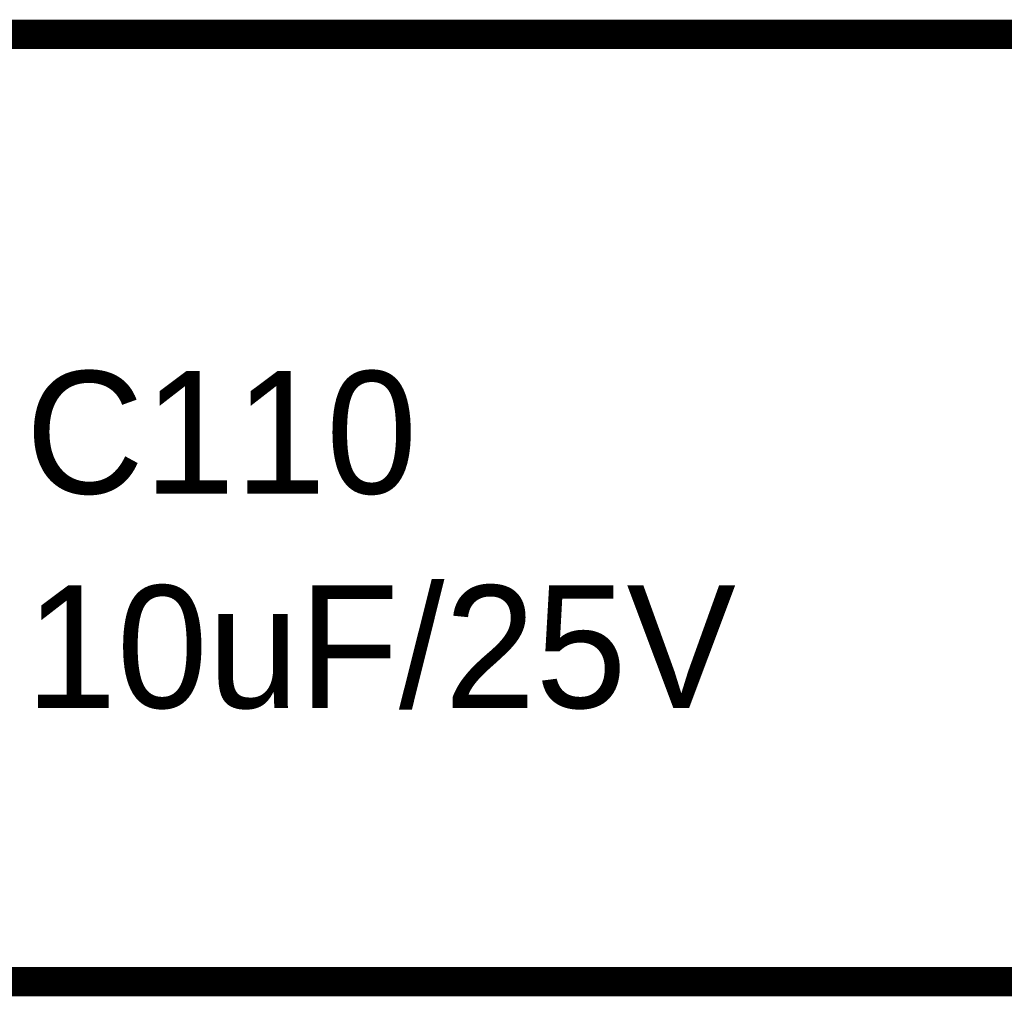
# Model space of a CAD drawing. Header units: inches. Extents: x 0 to 292, y 0 to 193.
# Tile 179 of 256: x 206 to 216, y 61 to 71. Entities that reach past the tile are written whole.
import ezdxf

# ---------------------------------------------------------------- set-up
doc = ezdxf.new("R2010")
doc.units = ezdxf.units.IN
doc.layers.add('Sheet', color=255, linetype='Continuous')

msp = doc.modelspace()

# ---------------------------------------------------------------- linework, layer by layer
at = {"layer": 'Sheet'}
for points in [[(215.626, 71.104, 0.3, 0.3, 0), (203.196, 71.104, 0.3, 0.3, 0), (194.818, 71.104, 0.3, 0.3, 0)], [(220.712, 71.104, 0.3, 0.3, 0), (215.626, 71.104, 0.3, 0.3, 0)], [(203.196, 63.483, 0.3, 0.3, 0), (203.196, 61.455, 0.3, 0.3, 0), (229.343, 61.455, 0.3, 0.3, 0)]]:
    msp.add_lwpolyline(points, format="xyseb", dxfattribs=at)

# ---------------------------------------------------------------- texts
for s, p in [('C110', (206.06, 66.426)), ('10uF/25V', (206.06, 64.243))]:
    msp.add_text(s, height=1.2474, dxfattribs=at).set_placement(p)

doc.saveas('drawing.dxf')
